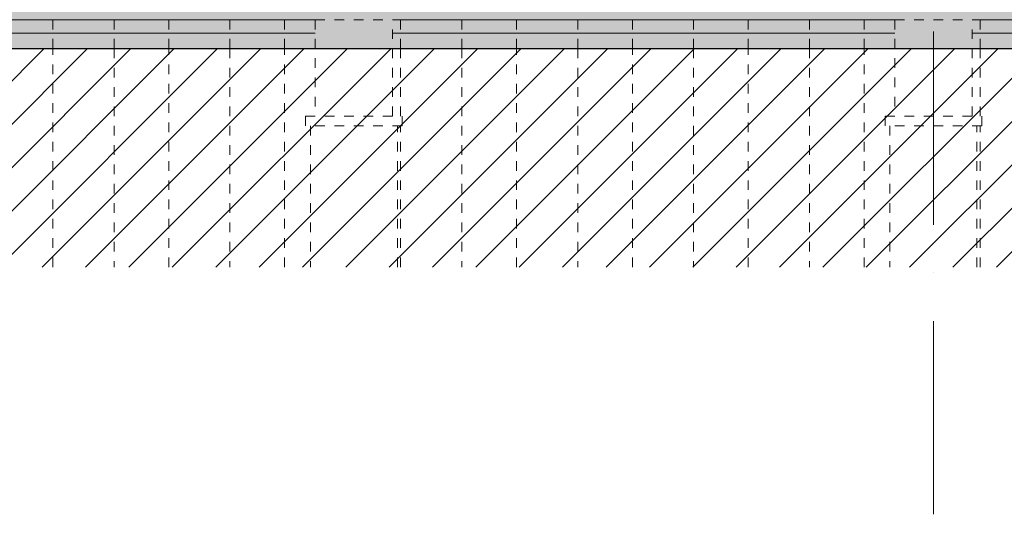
# Model space of a CAD drawing. Header units: millimetres. Extents: x 200776 to 378340, y -23587 to 19113.
# Tile 27 of 61: x 256180 to 266374, y -6123 to -1000. Entities that reach past the tile are written whole.
import ezdxf

# ---------------------------------------------------------------- set-up
doc = ezdxf.new("R2010")
doc.units = ezdxf.units.MM
doc.linetypes.add('A_CARA_02_Čárkovaná', pattern=[200, 100, -100])
doc.linetypes.add('Čerchovaná 20mm', pattern=[3000, 2000, -500, 0, -500])
for name, color, linetype, lineweight in [('CA_OSY', 5, 'Continuous', 9), ('CA_PODLAHA', 1, 'Continuous', 25), ('CA_POHHRA25', 7, 'Continuous', 13), ('CA_SRAFY', 9, 'Continuous', 25), ('CA_ZAKLADY25', 7, 'Continuous', 13), ('Terénní útvar', 55, 'Continuous', 13), ('Vzor v řezu', 55, 'Continuous', 9)]:
    doc.layers.add(name, color=color, linetype=linetype, lineweight=lineweight)

msp = doc.modelspace()

# ---------------------------------------------------------------- hatches: boundary and pattern name
at = {"layer": 'CA_SRAFY', "lineweight": 9}
h = msp.add_hatch(dxfattribs=at)
h.set_pattern_fill('FP_5', color=256, style=0, pattern_type=2)
h.set_pattern_definition([(50, (248519.7, 1115), (728.7365, -63.756), [76.2, -838.2]), (355, (248519.7, 1115), (-140.972, 764.228), [60.96, -670.56]), (100.451, (248580.4, 1109.7), (587.77, 700.467), [64.76, -712.36]), (46.184, (248519.7, 1318.2), (1084.316, -168.171), [114.3, -1257.3]), (96.636, (248610.1, 1304.2), (949.61, 989.71), [97.14, -1068.54]), (351.184, (248519.7, 1318.2), (949.62, 989.7), [91.44, -1005.84]), (21, (248621.3, 1267.4), (606.458, -409.0606), [76.2, -838.2]), (326, (248621.3, 1267.4), (247.208, 736.753), [60.96, -670.56]), (71.451, (248671.84, 1233.3), (853.668, 327.685), [64.76, -712.36]), (37.5, (248519.7, 1115), (12.3547, 338.2201), [33.528, -628.904, 33.528, -647.192, -673.1]), (37.5, (248519.7, 1115), (12.3547, 338.2201), [-1343.152, 33.528, -639.572]), (7.5, (248519.7, 1115), (267.279, 400.722), [33.528, -354.584, 33.528, -613.664, -256.54]), (7.5, (248519.7, 1115), (267.279, 400.722), [-1035.304, 33.528, -223.012]), (327.5, (248293.13, 1115), (542.3633, -22.9153), [33.528, -220.472, 33.528, -1810.512]), (327.5, (248293.13, 1115), (542.3633, -22.9153), [-287.528, -758.952, 33.528, -1018.032]), (317.5, (248191.53, 1115), (592.517, 101.707), [33.528, -296.672, 33.528, -492.76, -746.76]), (317.5, (248191.53, 1115), (592.517, 101.707), [-856.488, 33.528, -713.232])])
h.paths.add_polyline_path([(248095.3, -1300), (289210, -1300), (289210, -400), (205350, -400), (205350, -1300), (247734.1, -1300)])
at = {"layer": 'Vzor v řezu'}
h = msp.add_hatch(dxfattribs=at)
h.set_pattern_fill('FP_7', color=256, style=0, pattern_type=2)
h.set_pattern_definition([(45, (248519.7, 1115), (-224.5064, 224.5064), [])])
h.paths.add_polyline_path([(241593.5, -3564), (293247, -3564), (293247, -181.4), (290104.4, -185.2), (289580, -184.2), (289580, -1140), (289210, -1140), (289210, -1300), (205350, -1300), (205350, -1140), (204945, -1140), (204945, -210), (202289.9, -210), (202289.9, 2963), (200776.3, 2922), (200776.3, -3564), (241232.2, -3564)])

# ---------------------------------------------------------------- linework, layer by layer
at = {"layer": 'CA_OSY', "linetype": 'Čerchovaná 20mm'}
msp.add_line((265640, -6123.3), (265640, 17912.5), dxfattribs=at)
at = {"layer": 'CA_PODLAHA'}
msp.add_line((205350, -1300), (289210, -1300), dxfattribs=at)
at = {"layer": 'CA_POHHRA25'}
for p, q in [((259240, -1000), (254040, -1000)), ((265240, -1000), (260040, -1000)), ((271240, -1000), (266040, -1000))]:
    msp.add_line(p, q, dxfattribs=at)
at = {"layer": 'CA_ZAKLADY25', "linetype": 'A_CARA_02_Čárkovaná', "lineweight": 9}
for p, q in [((256523.1, -1300), (256523.1, -1000)), ((257157, -1000), (257157, -1300)), ((257723.1, -1300), (257723.1, -1000)), ((258357, -1000), (258357, -1300)), ((258923.1, -1300), (258923.1, -1000)), ((259240, -1000), (260040, -1000)), ((259240, -1000), (259240, -2000)), ((260040, -2000), (260040, -1000)), ((260123.1, -1300), (260123.1, -1000)), ((260757, -1000), (260757, -1300)), ((261323.1, -1300), (261323.1, -1000)), ((261957, -1000), (261957, -1300)), ((262523.1, -1300), (262523.1, -1000)), ((263157, -1000), (263157, -1300)), ((263723.1, -1300), (263723.1, -1000)), ((264357, -1000), (264357, -1300)), ((264923.1, -1300), (264923.1, -1000)), ((265240, -1000), (266040, -1000)), ((265240, -1000), (265240, -2000)), ((266040, -2000), (266040, -1000)), ((266123.1, -1300), (266123.1, -1000)), ((256523.1, -3564), (256523.1, -1300)), ((257157, -1300), (257157, -3564)), ((257723.1, -3564), (257723.1, -1300)), ((258357, -1300), (258357, -3564)), ((258923.1, -3564), (258923.1, -1300)), ((260123.1, -2000), (260123.1, -1300)), ((260757, -1300), (260757, -3564)), ((261323.1, -3564), (261323.1, -1300)), ((261957, -1300), (261957, -3564)), ((262523.1, -3564), (262523.1, -1300)), ((263157, -1300), (263157, -3564)), ((263723.1, -3564), (263723.1, -1300)), ((264357, -1300), (264357, -3564)), ((264923.1, -3564), (264923.1, -1300)), ((266123.1, -2000), (266123.1, -1300)), ((259140, -2000), (260140, -2000)), ((259140, -2000), (259140, -2100)), ((260140, -2100), (260140, -2000)), ((265140, -2000), (266140, -2000)), ((265140, -2000), (265140, -2100)), ((266140, -2100), (266140, -2000)), ((260140, -2100), (259140, -2100)), ((259190, -2100), (259190, -3564)), ((260090, -3564), (260090, -2100)), ((260123.1, -3564), (260123.1, -2100)), ((266140, -2100), (265140, -2100)), ((265190, -2100), (265190, -3564)), ((266090, -3564), (266090, -2100)), ((266123.1, -3564), (266123.1, -2100))]:
    msp.add_line(p, q, dxfattribs=at)
at = {"layer": 'Terénní útvar', "color": 135}
for p, q in [((254040, -1140), (259240, -1140)), ((260040, -1140), (265240, -1140)), ((266040, -1140), (271240, -1140))]:
    msp.add_line(p, q, dxfattribs=at)

doc.saveas('drawing.dxf')
